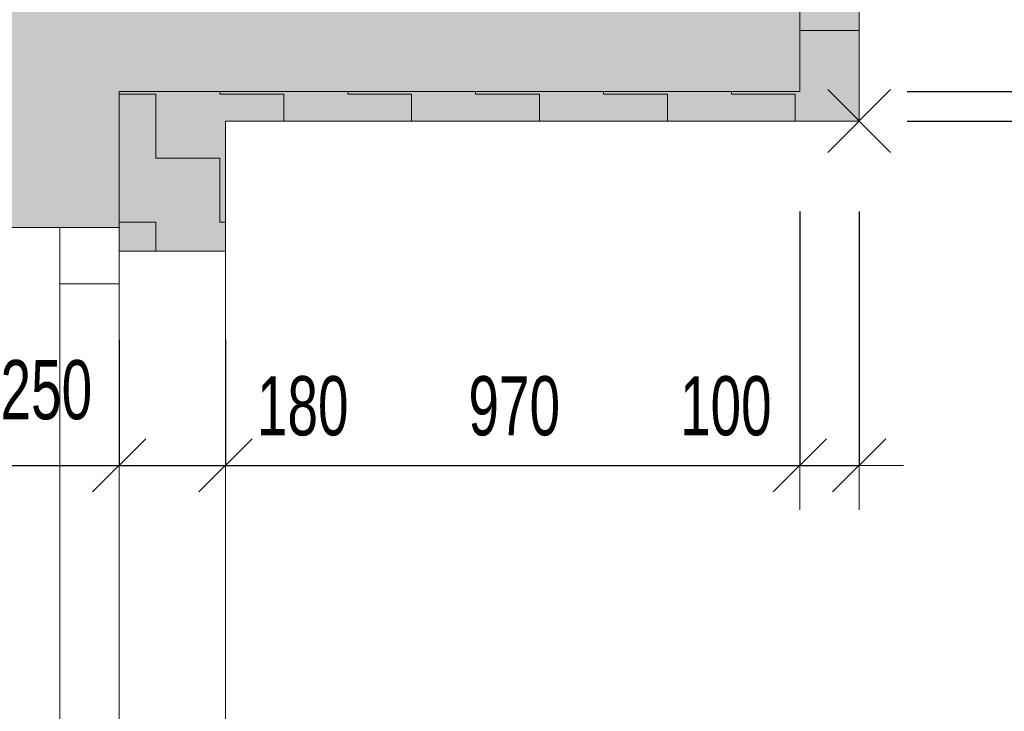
# Model space of a CAD drawing. Header units: millimetres. Extents: x 29003 to 60673, y -60985 to 17010.
# Tile 74 of 128: x 45238 to 46901, y -16595 to -15426. Entities that reach past the tile are written whole.
import ezdxf

# ---------------------------------------------------------------- set-up
doc = ezdxf.new("R2010")
doc.units = ezdxf.units.MM
doc.header["$PDMODE"] = 65
for name, color, linetype, lineweight in [('XR$1$ŘEZY_1', 7, 'Continuous', 25), ('XR$2$ŘEZY - KOTY_ TEXTY_1', 7, 'Continuous', 25), ('XR$3$ŘEZY - FILING_1', 7, 'Continuous', 25)]:
    doc.layers.add(name, color=color, linetype=linetype, lineweight=lineweight)
doc.styles.add('ARIALNARROW', font='ARIALN.TTF')
doc.dimstyles.new('DIMSTYLE_4', dxfattribs={"dimtxt": 100, "dimasz": 150, "dimexe": 0, "dimexo": 0, "dimgap": 50, "dimtad": 2, "dimdec": 0, "dimrnd": 5, "dimzin": 12, "dimdsep": 46, "dimtxsty": 'ARIALNARROW', "dimblk1": 'ALL_ML_STRICH', "dimblk2": 'ALL_ML_STRICH', "dimsah": 1, "dimcen": 0, "dimclrd": 6, "dimclre": 6, "dimclrt": 6, "dimadec": 0, "dimazin": 0, "dimtfac": 1, "dimtdec": 0, "dimtix": 1, "dimtmove": 2, "dimatfit": 3, "dimfxl": 0, "dimtzin": 0, "dimlwd": 0, "dimlwe": 13, "dimarcsym": 0})
doc.dimstyles.new('DIMSTYLE_5', dxfattribs={"dimtxt": 100, "dimasz": 150, "dimexe": 0, "dimexo": 0, "dimgap": 50, "dimtad": 2, "dimdec": 0, "dimrnd": 5, "dimzin": 12, "dimdsep": 46, "dimtxsty": 'ARIALNARROW', "dimblk1": 'ALL_ML_STRICH', "dimblk2": 'ALL_ML_STRICH', "dimsah": 1, "dimcen": 0, "dimclrd": 6, "dimclre": 6, "dimclrt": 6, "dimadec": 0, "dimazin": 0, "dimtfac": 1, "dimtdec": 0, "dimtix": 1, "dimtmove": 2, "dimatfit": 3, "dimfxl": 0, "dimtvp": 1.2, "dimtzin": 0, "dimlwd": 0, "dimlwe": 13, "dimarcsym": 0})
pattern_1 = [(0, (216, 216), (108, 108), [108, -108]), (90, (216, 216), (-108, 108), [108, -108])]

# ---------------------------------------------------------------- blocks, each defined once
blk = doc.blocks.new('COMPLEX_ELEVATIONDIM_5')
at = {"layer": 'XR$2$ŘEZY - KOTY_ TEXTY_1', "color": 6, "linetype": 'Continuous', "lineweight": 13}
for p, q in [((46602.9, -15544.1), (46708.8, -15650.1)), ((46603, -15650.1), (46708.9, -15544.1))]:
    blk.add_line(p, q, dxfattribs=at)
blk = doc.blocks.new('ALL_ML_STRICH')
at = {"color": 0, "linetype": 'ByBlock', "lineweight": -2}
for p, q in [((0, -0.5), (0, 0.5)), ((-0.3, -0.3), (0.3, 0.3)), ((-1, 0), (0.5, 0))]:
    blk.add_line(p, q, dxfattribs=at)
blk = doc.blocks.new('*D216')
at = {"layer": 'DEFPOINTS', "color": 6, "linetype": 'Continuous', "lineweight": 13}
for p in [(45155.9, -15777.1), (45405.9, -15777.1), (45155.9, -16179)]:
    blk.add_point(p, dxfattribs=at)
at = {"layer": 'XR$2$ŘEZY - KOTY_ TEXTY_1', "color": 6, "linetype": 'Continuous', "lineweight": -2}
for p, q in [((45155.9, -15966.6), (45155.9, -16179)), ((45405.9, -15966.6), (45405.9, -16179)), ((45155.9, -16179), (45405.9, -16179))]:
    blk.add_line(p, q, dxfattribs=at)
at = {"layer": 'XR$2$ŘEZY - KOTY_ TEXTY_1', "color": 6, "linetype": 'Continuous', "lineweight": 13, "xscale": 150, "yscale": 150, "zscale": 150, "rotation": 180}
blk.add_blockref('ALL_ML_STRICH', (45155.9, -16179), dxfattribs=at)
at = {"layer": 'XR$2$ŘEZY - KOTY_ TEXTY_1', "color": 6, "linetype": 'Continuous', "lineweight": 13, "xscale": 150, "yscale": 150, "zscale": 150}
blk.add_blockref('ALL_ML_STRICH', (45405.9, -16179), dxfattribs=at)
at = {"layer": 'XR$2$ŘEZY - KOTY_ TEXTY_1', "color": 6, "linetype": 'Continuous', "lineweight": 13, "insert": (45283.1, -16051.8), "char_height": 100, "width": 243.429, "attachment_point": 5, "style": 'ARIALNARROW'}
blk.add_mtext('\\W0.81;\\A1;{250}', dxfattribs=at)
blk = doc.blocks.new('*D217')
at = {"layer": 'DEFPOINTS', "color": 6, "linetype": 'Continuous', "lineweight": 13}
for p in [(45585.9, -15597.1), (45405.9, -15777.1), (45405.9, -16179)]:
    blk.add_point(p, dxfattribs=at)
at = {"layer": 'XR$2$ŘEZY - KOTY_ TEXTY_1', "color": 6, "linetype": 'Continuous', "lineweight": -2}
for p, q in [((45405.9, -15966.6), (45405.9, -16179)), ((45585.9, -15966.6), (45585.9, -16179)), ((45405.9, -16179), (45585.9, -16179))]:
    blk.add_line(p, q, dxfattribs=at)
at = {"layer": 'XR$2$ŘEZY - KOTY_ TEXTY_1', "color": 6, "linetype": 'Continuous', "lineweight": 13, "xscale": 150, "yscale": 150, "zscale": 150, "rotation": 180}
blk.add_blockref('ALL_ML_STRICH', (45405.9, -16179), dxfattribs=at)
at = {"layer": 'XR$2$ŘEZY - KOTY_ TEXTY_1', "color": 6, "linetype": 'Continuous', "lineweight": 13, "xscale": 150, "yscale": 150, "zscale": 150}
blk.add_blockref('ALL_ML_STRICH', (45585.9, -16179), dxfattribs=at)
at = {"layer": 'XR$2$ŘEZY - KOTY_ TEXTY_1', "color": 6, "linetype": 'Continuous', "lineweight": 13, "insert": (45716.1, -16079), "char_height": 100, "width": 243.429, "attachment_point": 5, "style": 'ARIALNARROW'}
blk.add_mtext('\\W0.81;\\A1;{180}', dxfattribs=at)
blk = doc.blocks.new('*D218')
at = {"layer": 'DEFPOINTS', "color": 6, "linetype": 'Continuous', "lineweight": 13}
for p in [(46555.9, -15547.1), (45585.9, -15597.1), (45585.9, -16179)]:
    blk.add_point(p, dxfattribs=at)
at = {"layer": 'XR$2$ŘEZY - KOTY_ TEXTY_1', "color": 6, "linetype": 'Continuous', "lineweight": -2}
for p, q in [((46555.9, -15750.1), (46555.9, -16179)), ((45585.9, -15966.6), (45585.9, -16179)), ((45585.9, -16179), (46555.9, -16179))]:
    blk.add_line(p, q, dxfattribs=at)
at = {"layer": 'XR$2$ŘEZY - KOTY_ TEXTY_1', "color": 6, "linetype": 'Continuous', "lineweight": 13, "xscale": 150, "yscale": 150, "zscale": 150, "rotation": 180}
blk.add_blockref('ALL_ML_STRICH', (45585.9, -16179), dxfattribs=at)
at = {"layer": 'XR$2$ŘEZY - KOTY_ TEXTY_1', "color": 6, "linetype": 'Continuous', "lineweight": 13, "xscale": 150, "yscale": 150, "zscale": 150}
blk.add_blockref('ALL_ML_STRICH', (46555.9, -16179), dxfattribs=at)
at = {"layer": 'XR$2$ŘEZY - KOTY_ TEXTY_1', "color": 6, "linetype": 'Continuous', "lineweight": 13, "insert": (46073.4, -16079), "char_height": 100, "width": 243.429, "attachment_point": 5, "style": 'ARIALNARROW'}
blk.add_mtext('\\W0.81;\\A1;{970}', dxfattribs=at)
blk = doc.blocks.new('*D219')
at = {"layer": 'DEFPOINTS', "color": 6, "linetype": 'Continuous', "lineweight": 13}
for p in [(46555.9, -15547.1), (46655.9, -15597.1), (46555.9, -16179)]:
    blk.add_point(p, dxfattribs=at)
at = {"layer": 'XR$2$ŘEZY - KOTY_ TEXTY_1', "color": 6, "linetype": 'Continuous', "lineweight": -2}
for p, q in [((46555.9, -15750.1), (46555.9, -16179)), ((46655.9, -15750.1), (46655.9, -16179)), ((46555.9, -16179), (46655.9, -16179))]:
    blk.add_line(p, q, dxfattribs=at)
at = {"layer": 'XR$2$ŘEZY - KOTY_ TEXTY_1', "color": 6, "linetype": 'Continuous', "lineweight": 13, "xscale": 150, "yscale": 150, "zscale": 150, "rotation": 180}
blk.add_blockref('ALL_ML_STRICH', (46555.9, -16179), dxfattribs=at)
at = {"layer": 'XR$2$ŘEZY - KOTY_ TEXTY_1', "color": 6, "linetype": 'Continuous', "lineweight": 13, "xscale": 150, "yscale": 150, "zscale": 150}
blk.add_blockref('ALL_ML_STRICH', (46655.9, -16179), dxfattribs=at)
at = {"layer": 'XR$2$ŘEZY - KOTY_ TEXTY_1', "color": 6, "linetype": 'Continuous', "lineweight": 13, "insert": (46430.7, -16079), "char_height": 100, "width": 243.429, "attachment_point": 5, "style": 'ARIALNARROW'}
blk.add_mtext('\\W0.81;\\A1;{100}', dxfattribs=at)
blk = doc.blocks.new('*D224')
at = {"layer": 'DEFPOINTS', "color": 6, "linetype": 'Continuous', "lineweight": 13}
for p in [(45585.9, -15597.1), (45585.9, -18032.1), (47416.5, -18032.1)]:
    blk.add_point(p, dxfattribs=at)
at = {"layer": 'XR$2$ŘEZY - KOTY_ TEXTY_1', "color": 6, "linetype": 'Continuous', "lineweight": -2}
for p, q in [((46736.9, -15597.1), (47416.5, -15597.1)), ((47416.5, -18032.1), (47416.5, -15597.1)), ((47416.5, -18032.1), (47416.5, -18032.1))]:
    blk.add_line(p, q, dxfattribs=at)
at = {"layer": 'XR$2$ŘEZY - KOTY_ TEXTY_1', "color": 6, "linetype": 'Continuous', "lineweight": 13, "xscale": 150, "yscale": 150, "zscale": 150}
for p, rotation in [((47416.5, -15597.1), 90), ((47416.5, -18032.1), 270)]:
    blk.add_blockref('ALL_ML_STRICH', p, dxfattribs=dict(at, rotation=rotation))
at = {"layer": 'XR$2$ŘEZY - KOTY_ TEXTY_1', "color": 6, "linetype": 'Continuous', "lineweight": 13, "insert": (47316.5, -16815.7), "char_height": 100, "width": 324.571, "attachment_point": 5, "rotation": 90, "style": 'ARIALNARROW'}
blk.add_mtext('\\W0.81;\\A1;{2435}', dxfattribs=at)
blk = doc.blocks.new('*D225')
at = {"layer": 'DEFPOINTS', "color": 6, "linetype": 'Continuous', "lineweight": 13}
for p in [(46555.9, -15547.1), (45585.9, -15597.1), (47416.5, -15597.1)]:
    blk.add_point(p, dxfattribs=at)
at = {"layer": 'XR$2$ŘEZY - KOTY_ TEXTY_1', "color": 6, "linetype": 'Continuous', "lineweight": -2}
for p, q in [((46736.9, -15547.1), (47416.5, -15547.1)), ((47416.5, -15597.1), (47416.5, -15547.1)), ((46736.9, -15597.1), (47416.5, -15597.1))]:
    blk.add_line(p, q, dxfattribs=at)
at = {"layer": 'XR$2$ŘEZY - KOTY_ TEXTY_1', "color": 6, "linetype": 'Continuous', "lineweight": 13, "xscale": 150, "yscale": 150, "zscale": 150}
for p, rotation in [((47416.5, -15597.1), 270), ((47416.5, -15547.1), 90)]:
    blk.add_blockref('ALL_ML_STRICH', p, dxfattribs=dict(at, rotation=rotation))
at = {"layer": 'XR$2$ŘEZY - KOTY_ TEXTY_1', "color": 6, "linetype": 'Continuous', "lineweight": 13, "insert": (47316.5, -15686.7), "char_height": 100, "width": 162.286, "attachment_point": 5, "rotation": 90, "style": 'ARIALNARROW'}
blk.add_mtext('\\W0.81;\\A1;{50}', dxfattribs=at)
blk = doc.blocks.new('*D226')
at = {"layer": 'DEFPOINTS', "color": 6, "linetype": 'Continuous', "lineweight": 13}
for p in [(46555.9, -15236.9), (46555.9, -15547.1), (47416.5, -15547.1)]:
    blk.add_point(p, dxfattribs=at)
at = {"layer": 'XR$2$ŘEZY - KOTY_ TEXTY_1', "color": 6, "linetype": 'Continuous', "lineweight": -2}
for p, q in [((46736.9, -15236.9), (47416.5, -15236.9)), ((47416.5, -15547.1), (47416.5, -15236.9)), ((46736.9, -15547.1), (47416.5, -15547.1))]:
    blk.add_line(p, q, dxfattribs=at)
at = {"layer": 'XR$2$ŘEZY - KOTY_ TEXTY_1', "color": 6, "linetype": 'Continuous', "lineweight": 13, "xscale": 150, "yscale": 150, "zscale": 150}
for p, rotation in [((47416.5, -15236.9), 90), ((47416.5, -15547.1), 270)]:
    blk.add_blockref('ALL_ML_STRICH', p, dxfattribs=dict(at, rotation=rotation))
at = {"layer": 'XR$2$ŘEZY - KOTY_ TEXTY_1', "color": 6, "linetype": 'Continuous', "lineweight": 13, "insert": (47316.5, -15389.5), "char_height": 100, "width": 243.429, "attachment_point": 5, "rotation": 90, "style": 'ARIALNARROW'}
blk.add_mtext('\\W0.81;\\A1;{310}', dxfattribs=at)

msp = doc.modelspace()

# ---------------------------------------------------------------- hatches: boundary and pattern name
at = {"layer": 'XR$3$ŘEZY - FILING_1', "linetype": 'Continuous', "lineweight": 13}
for points in [[(46555.9, -14936.9), (46555.9, -15547.1), (46655.9, -15547.1), (46655.9, -14936.9)], [(46655.9, -15547.1), (45405.9, -15547.1), (45405.9, -15597.1), (46655.9, -15597.1)], [(45585.9, -15817.1), (45585.9, -15597.1), (45405.9, -15597.1), (45405.9, -15817.1)], [(45405.9, -15777.1), (45405.9, -15817.1)]]:
    msp.add_hatch(color=11, dxfattribs=at).paths.add_polyline_path(points, flags=0)
h = msp.add_hatch(dxfattribs=at)
h.set_pattern_fill('VZOR', scale=108, style=0, pattern_type=2)
h.set_pattern_definition(pattern_1)
h.paths.add_polyline_path([(46555.9, -14936.9), (46555.9, -15547.1), (46655.9, -15547.1), (46655.9, -14936.9)], flags=0)
msp.add_hatch(color=254, dxfattribs=at).paths.add_polyline_path([(43685.9, -15052.1), (41779.9, -15018.9), (41779.9, -15272.1), (42885.9, -15272.1), (42885.9, -15652.1), (45155.9, -15652.1), (45155.9, -15777.1), (45405.9, -15777.1), (45405.9, -15547.1), (46555.9, -15547.1), (46555.9, -15236.9), (46420.9, -15236.9), (46420.9, -15342.1), (43685.9, -15342.1)])
h = msp.add_hatch(dxfattribs=at)
h.set_pattern_fill('VZOR', scale=108, style=0, pattern_type=2)
h.set_pattern_definition(pattern_1)
h.paths.add_polyline_path([(46655.9, -15547.1), (45405.9, -15547.1), (45405.9, -15597.1), (46655.9, -15597.1)], flags=0)
h = msp.add_hatch(dxfattribs=at)
h.set_pattern_fill('VZOR', scale=108, style=0, pattern_type=2)
h.set_pattern_definition(pattern_1)
h.paths.add_polyline_path([(45585.9, -15817.1), (45585.9, -15597.1), (45405.9, -15597.1), (45405.9, -15817.1)], flags=0)
h = msp.add_hatch(dxfattribs=at)
h.set_pattern_fill('VZOR', scale=108, style=0, pattern_type=2)
h.set_pattern_definition(pattern_1)
h.paths.add_polyline_path([(45405.9, -15777.1), (45405.9, -15817.1)], flags=0)

# ---------------------------------------------------------------- linework, layer by layer
at = {"layer": 'XR$1$ŘEZY_1', "color": 7, "linetype": 'Continuous', "lineweight": 13}
for p, q in [((46655.9, -15547.1), (46655.9, -15216.9)), ((46555.9, -15547.1), (46555.9, -15236.9)), ((46555.9, -15236.9), (46555.9, -15547.1)), ((46555.9, -15236.9), (46555.9, -15547.1)), ((45405.9, -15547.1), (46555.9, -15547.1)), ((46555.9, -15547.1), (45405.9, -15547.1)), ((45405.9, -15547.1), (45405.9, -15777.1)), ((46555.9, -15547.1), (45405.9, -15547.1)), ((46655.9, -15597.1), (46655.9, -15547.1)), ((45585.9, -15597.1), (46655.9, -15597.1)), ((45585.9, -18032.1), (45585.9, -15597.1)), ((45405.9, -15777.1), (45155.9, -15777.1)), ((45405.9, -15817.1), (45585.9, -15817.1))]:
    msp.add_line(p, q, dxfattribs=at)
at = {"layer": 'XR$1$ŘEZY_1', "color": 132, "linetype": 'Continuous', "lineweight": 13}
for p, q in [((45305.9, -15777.1), (45305.9, -18022.1)), ((45405.9, -18022.1), (45405.9, -15777.1)), ((45405.9, -15872.1), (45305.9, -15872.1))]:
    msp.add_line(p, q, dxfattribs=at)

# ---------------------------------------------------------------- block references
at = {"layer": 'XR$2$ŘEZY - KOTY_ TEXTY_1', "color": 6, "linetype": 'Continuous', "lineweight": 13}
msp.add_blockref('COMPLEX_ELEVATIONDIM_5', (0, 0), dxfattribs=at)

# ---------------------------------------------------------------- dimensions: what is measured, and where the dimension line sits
for base, p1, p2, dimstyle, picture, middle in [((47416.5, -15236.9), (46736.9, -15547.1), (46736.9, -15236.9), 'DIMSTYLE_4', '*D226', (47316.5, -15389.5)), ((47416.5, -15547.1), (46736.9, -15597.1), (46736.9, -15547.1), 'DIMSTYLE_5', '*D225', (47316.5, -15686.7)), ((47416.5, -15597.1), (47416.5, -18032.1), (46736.9, -15597.1), 'DIMSTYLE_4', '*D224', (47316.5, -16815.7))]:
    dim = msp.add_linear_dim(base=base, p1=p1, p2=p2, angle=90, dimstyle=dimstyle, override={"dimpost": '<>', "dimclrd": 6, "dimclre": 6, "dimclrt": 6, "dimlwd": 0, "dimlwe": 13}, dxfattribs=at)
    dim.commit()
    dim.dimension.update_dxf_attribs({"geometry": picture, "text_midpoint": middle, "dimtype": 160})
for base, p1, p2, dimstyle, picture, middle in [((46555.9, -16179), (45585.9, -15966.6), (46555.9, -15750.1), 'DIMSTYLE_4', '*D218', (46073.4, -16079)), ((46655.9, -16179), (46555.9, -15750.1), (46655.9, -15750.1), 'DIMSTYLE_5', '*D219', (46430.7, -16079)), ((45585.9, -16179), (45405.9, -15966.6), (45585.9, -15966.6), 'DIMSTYLE_5', '*D217', (45716.1, -16079)), ((45405.9, -16179), (45155.9, -15966.6), (45405.9, -15966.6), 'DIMSTYLE_4', '*D216', (45283.1, -16051.8))]:
    dim = msp.add_linear_dim(base=base, p1=p1, p2=p2, dimstyle=dimstyle, override={"dimpost": '<>', "dimclrd": 6, "dimclre": 6, "dimclrt": 6, "dimlwd": 0, "dimlwe": 13}, dxfattribs=at)
    dim.commit()
    dim.dimension.update_dxf_attribs({"geometry": picture, "text_midpoint": middle, "dimtype": 160})

doc.saveas('drawing.dxf')
